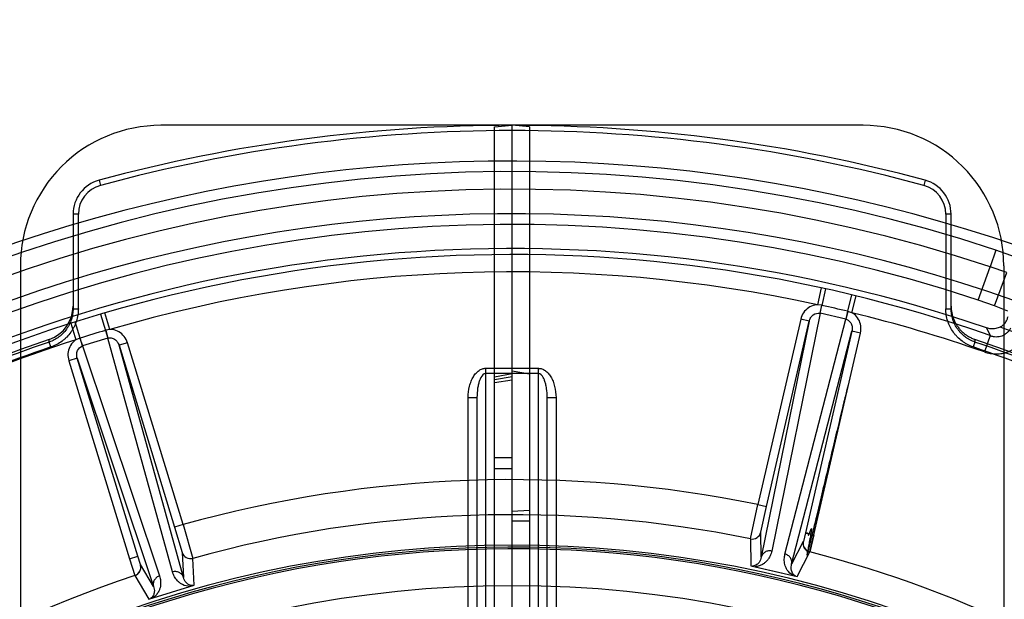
# Model space of a CAD drawing. Header units: millimetres. Extents: x 0 to 297, y 0 to 210.
# Tile 31 of 256: x 142.852 to 143.301, y 91.481 to 91.745. Entities that reach past the tile are written whole.
import ezdxf

# ---------------------------------------------------------------- set-up
doc = ezdxf.new("R2010")
doc.units = ezdxf.units.MM
doc.header["$LTSCALE"] = 16.335
doc.layers.get('0').update_dxf_attribs({"linetype": 'CONTINUOUS'})
for name, color, linetype in [('01_GLOBAL', 7, 'CONTINUOUS'), ('INTFCLR_1', 7, 'CONTINUOUS'), ('INTFCLR_144815', 7, 'CONTINUOUS'), ('INTFCLR_72935', 7, 'CONTINUOUS')]:
    doc.layers.add(name, color=color, linetype=linetype)

msp = doc.modelspace()

# ---------------------------------------------------------------- linework, layer by layer
at = {"color": 7, "linetype": 'Continuous'}
msp.add_circle((144.2368034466, 92.193132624), 3.04, dxfattribs=at)
at = {"color": 9, "linetype": 'Continuous'}
msp.add_arc((144.2368034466, 92.193132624), 3.001038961, 182.9674534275, 267.0325465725, dxfattribs=at)
at = {"layer": '01_GLOBAL', "color": 7, "linetype": 'Continuous'}
msp.add_circle((144.2368034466, 92.193132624), 3.08, dxfattribs=at)
at = {"layer": 'INTFCLR_1', "color": 6, "linetype": 'Continuous'}
for p, q in [((143.068579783, 91.69620905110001), (143.076579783, 91.69690896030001)), ((143.068579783, 90.33760886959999), (143.068579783, 91.69620905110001)), ((143.076579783, 91.12283637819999), (143.076579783, 91.69690896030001)), ((143.236579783, 91.69690896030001), (143.076579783, 91.69690896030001)), ((143.300579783, 91.6329089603), (143.300579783, 91.40436048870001)), ((143.0685708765, 91.58234271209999), (143.0765714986, 91.5838407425)), ((143.068579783, 91.58120449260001), (143.076579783, 91.58254097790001)), ((143.0765880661, 91.5837474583), (143.0685886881, 91.58224242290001)), ((143.076579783, 91.580854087), (143.068579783, 91.57960323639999))]:
    msp.add_line(p, q, dxfattribs=at)
at = {"layer": 'INTFCLR_1', "color": 9, "linetype": 'Continuous'}
for p, q in [((143.076579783, 91.58624229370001), (143.088579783, 91.58624229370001)), ((143.088579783, 91.5838422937), (143.076579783, 91.5838422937)), ((143.088579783, 91.4407329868), (143.088579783, 91.58624229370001)), ((143.0925797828, 91.4465360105), (143.092579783, 91.57290896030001)), ((143.092579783, 91.57290896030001), (143.096579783, 91.57290896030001)), ((143.096579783, 91.57290896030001), (143.096579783, 91.46307446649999)), ((143.076579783, 91.5454771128), (143.068579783, 91.5454771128)), ((143.068579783, 91.54067711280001), (143.076579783, 91.54067711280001))]:
    msp.add_line(p, q, dxfattribs=at)
at = {"layer": 'INTFCLR_1', "color": 6, "linetype": 'Continuous'}
msp.add_arc((143.236579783, 91.6329089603), 0.064, 359.9999999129, 90.00000005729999, dxfattribs=at)
at = {"layer": 'INTFCLR_1', "color": 9, "linetype": 'Continuous'}
for points, knots in [([(143.088579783, 91.58624229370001), (143.0891033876, 91.58624229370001), (143.0901505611, 91.58607039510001), (143.0916609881, 91.5853067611), (143.0930529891, 91.5840666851), (143.0942731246, 91.5823978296), (143.0952743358, 91.5803643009), (143.0962669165, 91.57727102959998), (143.096579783, 91.5746546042), (143.096579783, 91.57290896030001)], [0, 0, 0, 0, 0.1250000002, 0.2500000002, 0.3750000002, 0.5000000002, 0.6250000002, 0.7500000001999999, 1, 1, 1, 1]), ([(143.092579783, 91.57290896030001), (143.092579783, 91.5743073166), (143.0924401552, 91.5763560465), (143.0919522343, 91.57892230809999), (143.0914573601, 91.5805874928), (143.090699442, 91.5823959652), (143.0895420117, 91.58384576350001), (143.088579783, 91.5838422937)], [0, 0, 0, 0, 0.3431162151, 0.5006534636, 0.6421329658, 0.7638953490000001, 1, 1, 1, 1])]:
    msp.add_open_spline(points, degree=3, knots=knots, dxfattribs=at)
at = {"layer": 'INTFCLR_144815', "color": 9, "linetype": 'Continuous'}
for p, q in [((142.8883979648, 91.6718820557), (142.8890252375, 91.66956547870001)), ((143.2647616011, 91.6718820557), (143.2641343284, 91.66956547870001)), ((142.876579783, 91.6564382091), (142.876579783, 91.6134045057)), ((142.878979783, 91.6564382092), (142.876579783, 91.6564382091)), ((142.878979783, 91.6134045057), (142.878979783, 91.6564382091)), ((143.274179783, 91.6564382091), (143.274179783, 91.6134045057)), ((143.276579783, 91.6564382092), (143.274179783, 91.6564382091)), ((143.276579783, 91.61340450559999), (143.276579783, 91.6564382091)), ((143.2969475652, 91.6400489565), (143.2944248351, 91.6324574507)), ((143.3120210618, 91.6347230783), (143.2969475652, 91.6400489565)), ((143.2889264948, 91.617350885), (143.2944248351, 91.6324574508)), ((143.3019003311, 91.62989374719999), (143.294424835, 91.6324574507)), ((143.296393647, 91.614764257), (143.3019003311, 91.62989374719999)), ((143.2173380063, 91.62290039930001), (143.2156557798, 91.6151800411)), ((143.2193954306, 91.622448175), (143.2177289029, 91.614907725)), ((143.2312036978, 91.6197220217), (143.2293960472, 91.6122141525)), ((143.2313787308, 91.61155011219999), (143.2332511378, 91.6192265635)), ((143.217537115, 91.6149495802), (143.215655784, 91.6151800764)), ((143.2175371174, 91.61494960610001), (143.2167983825, 91.6113187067)), ((143.2168954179, 91.6112975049), (143.2177289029, 91.614907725)), ((142.876579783, 91.6134045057), (142.878979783, 91.6134045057)), ((142.8890814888, 91.6109133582), (142.8912699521, 91.6035075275)), ((142.8933190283, 91.6039237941), (142.8911023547, 91.6115079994)), ((143.2168954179, 91.6112975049), (143.1948650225, 91.50301759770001)), ((143.2167983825, 91.6113187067), (143.2168954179, 91.6112975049)), ((143.2285625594, 91.608603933), (143.2168954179, 91.6112975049)), ((143.2293960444, 91.6122141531), (143.2285625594, 91.608603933)), ((143.2295867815, 91.61216772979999), (143.2286590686, 91.6085804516)), ((143.2313787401, 91.611550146), (143.2295867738, 91.6121676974)), ((143.2741797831, 91.6134045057), (143.276579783, 91.6134045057)), ((142.8754842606, 91.6067330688), (142.8778875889, 91.5992059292)), ((142.8798191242, 91.6000066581), (142.8774921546, 91.6073701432)), ((143.2080835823, 91.6085957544), (143.1885970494, 91.52419030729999)), ((143.2119809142, 91.60769598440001), (143.1901140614, 91.5002198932)), ((143.1924943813, 91.5232905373), (143.2119809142, 91.60769598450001)), ((143.2008965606, 91.5016251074), (143.2285625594, 91.608603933)), ((143.2119809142, 91.60769598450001), (143.2080835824, 91.6085957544)), ((143.2285625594, 91.608603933), (143.2286590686, 91.60858045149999)), ((143.2927382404, 91.6046132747), (143.2943558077, 91.60116123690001)), ((142.8912699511, 91.6035075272), (142.892353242, 91.59996424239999)), ((142.8914583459, 91.60356269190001), (142.8924485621, 91.5999921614)), ((142.8933190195, 91.60392382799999), (142.8914583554, 91.6035626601)), ((143.2039402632, 91.49702786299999), (143.2314008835, 91.60321253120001)), ((143.2314008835, 91.60321253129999), (143.210175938, 91.51127719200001)), ((143.2140732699, 91.510377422), (143.2352982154, 91.6023127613)), ((143.2352982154, 91.6023127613), (143.2314008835, 91.60321253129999)), ((143.2943558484, 91.6011616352), (143.2917531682, 91.5937010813)), ((142.8664851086, 91.5959512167), (142.8657148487, 91.59822078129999)), ((142.8796321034, 91.5999470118), (142.8778875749, 91.59920596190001)), ((142.8796320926, 91.5999470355), (142.8808077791, 91.59643321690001)), ((142.8809024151, 91.5964633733), (142.8798191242, 91.6000066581)), ((142.8808077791, 91.59643321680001), (142.8809024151, 91.5964633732)), ((142.892353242, 91.59996424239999), (142.8809024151, 91.5964633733)), ((142.8809024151, 91.5964633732), (142.9159634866, 91.49167502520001)), ((142.892353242, 91.59996424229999), (142.8924485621, 91.5999921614)), ((142.9218831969, 91.4934848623), (142.892353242, 91.59996424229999)), ((142.901332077, 91.5978837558), (142.8975070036, 91.5967143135)), ((142.8975070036, 91.5967143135), (142.9228338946, 91.5138737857)), ((142.9268177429, 91.4910253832), (142.8975070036, 91.5967143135)), ((142.926658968, 91.51504322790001), (142.901332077, 91.5978837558)), ((143.2874447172, 91.59822078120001), (143.2866744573, 91.5959512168)), ((142.8784470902, 91.5908871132), (142.8746220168, 91.5897176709)), ((142.8746220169, 91.5897176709), (142.9022083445, 91.4994868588)), ((142.8784470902, 91.5908871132), (142.9132478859, 91.4868766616)), ((142.9060334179, 91.50065630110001), (142.8784470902, 91.5908871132)), ((143.1851972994, 91.5085643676), (143.1885970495, 91.52419030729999)), ((143.1885970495, 91.52419030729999), (143.1924943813, 91.5232905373)), ((143.1898948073, 91.5115812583), (143.1924943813, 91.5232905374)), ((142.9266589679, 91.51504322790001), (142.9228338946, 91.5138737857)), ((142.9266589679, 91.51504322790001), (142.9311404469, 91.4996925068)), ((142.9228338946, 91.5138737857), (142.9262439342, 91.5023743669)), ((143.1901140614, 91.5002198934), (143.1898948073, 91.5115812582)), ((143.210175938, 91.51127719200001), (143.2092827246, 91.50735746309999)), ((143.1851972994, 91.5085643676), (143.1854134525, 91.4963447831)), ((143.2092437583, 91.50738924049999), (143.2039402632, 91.49702786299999)), ((142.9262439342, 91.5023743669), (142.9268177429, 91.4910253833)), ((143.2064664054, 91.4914843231), (143.212142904, 91.5026185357)), ((142.9022083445, 91.4994868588), (142.9060334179, 91.50065630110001)), ((142.9072345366, 91.49684284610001), (142.9060334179, 91.50065630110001)), ((142.9317772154, 91.4874876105), (142.9311404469, 91.4996925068)), ((142.9132478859, 91.48687666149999), (142.9072345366, 91.49684284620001)), ((142.9046752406, 91.4918815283), (142.911114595, 91.4811704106))]:
    msp.add_line(p, q, dxfattribs=at)
at = {"layer": 'INTFCLR_144815', "color": 6, "linetype": 'Continuous'}
for p, q in [((143.296393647, 91.614764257), (143.2889264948, 91.617350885)), ((142.8657148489, 91.5982207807), (142.8657105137, 91.59902081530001)), ((143.2874534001, 91.59942009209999), (143.2874490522, 91.59862006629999))]:
    msp.add_line(p, q, dxfattribs=at)
at = {"layer": 'INTFCLR_144815', "color": 7, "linetype": 'Continuous'}
for p, q in [((143.2121429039, 91.50261853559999), (143.229991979, 91.5793289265)), ((143.2140732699, 91.510377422), (143.210175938, 91.51127719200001)), ((143.21407327, 91.510377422), (143.212142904, 91.5026185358)), ((142.9022083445, 91.4994868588), (142.9046752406, 91.4918815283)), ((143.1854134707, 91.4963448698), (143.2064664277, 91.4914844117)), ((143.1854134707, 91.4963448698), (143.1959399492, 91.4939146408)), ((143.1959399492, 91.4939146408), (143.2064664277, 91.4914844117)), ((142.9111145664, 91.4811704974), (142.9214458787, 91.48432909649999)), ((142.9111145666, 91.4811704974), (142.9317771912, 91.4874876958)), ((142.9214458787, 91.48432909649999), (142.9317771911, 91.4874876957))]:
    msp.add_line(p, q, dxfattribs=at)
at = {"layer": 'INTFCLR_144815', "color": 6, "linetype": 'Continuous'}
msp.add_circle((143.076579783, 90.97690896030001), 0.5104906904, dxfattribs=at)
at = {"layer": 'INTFCLR_144815', "color": 9, "linetype": 'Continuous'}
for centre, radius, start, end in [((143.076579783, 90.9769089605), 0.7199999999, 74.8490090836, 105.1509908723), ((143.076579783, 90.9769089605), 0.7175999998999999, 74.8490091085, 105.1509908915), ((143.076579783, 90.97690896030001), 0.6987965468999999, 71.617857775, 156.0236179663), ((142.892579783, 91.6564382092), 0.016, 105.1509908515, 180.0000000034), ((143.260579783, 91.6564382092), 0.016, 2.009999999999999e-08, 74.84900910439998), ((143.0765797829, 90.97690896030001), 0.6907968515, 71.6178577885, 156.0236179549), ((142.892579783, 91.6564382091), 0.0136, 105.1509907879, 180.0000005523), ((143.260579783, 91.6564382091), 0.0136, 359.9999994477, 74.849009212), ((143.076579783, 90.97690896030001), 0.6611483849, 70.768222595, 162.2317774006), ((143.076579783, 90.97690896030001), 0.6532473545, 77.7076787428, 106.2923212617), ((143.2153536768, 91.60447543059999), 0.010699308, 77.1735413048, 78.22477168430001), ((142.7842977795, 89.7108965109), 1.9527214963, 76.8243315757, 77.17566833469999), ((143.2269568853, 91.60179308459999), 0.0107027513, 75.77556701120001, 76.8264572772), ((143.0765797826, 90.976908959), 0.6532473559, 70.76822262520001, 76.29232124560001), ((143.0765797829, 90.97690896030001), 0.6663072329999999, 40.8200096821, 70.5083984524), ((143.4564625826, 89.7343683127), 1.9527222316, 106.8243316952, 107.175668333), ((142.8943681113, 91.5932630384), 0.0107027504, 105.7755669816, 106.8264573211), ((143.076579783, 90.97690896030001), 0.6532473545, 107.7076787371, 136.2923212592), ((143.0765797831, 90.9769089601), 0.6561191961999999, 108.7465261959, 119.5770687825), ((143.0765797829, 90.9769089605), 0.6537224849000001, 108.7465261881, 119.5770688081), ((142.8829782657, 91.5897844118), 0.0106993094, 107.1735416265, 108.2247718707), ((143.076579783, 90.9769089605), 0.6537224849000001, 60.42293119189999, 71.2534738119), ((143.0765797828, 90.9769089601), 0.6561191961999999, 60.42293120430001, 71.25347379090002), ((143.076579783, 90.9769089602), 0.5586275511, 78.4324981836, 105.5675018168), ((143.076579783, 90.97690896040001), 0.5426372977, 78.4533358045, 105.5466641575), ((143.1859978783, 91.51248362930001), 0.0040001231, 258.4551397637, 346.9624001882), ((142.9300684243, 91.5035463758), 0.0040001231, 197.0375995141, 285.5448599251), ((143.076579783, 90.97690896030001), 0.5429069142, 52.2436298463, 75.5403197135), ((143.076579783, 90.97690896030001), 0.5429069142, 108.4596803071, 135.5403197)]:
    msp.add_arc(centre, radius, start, end, dxfattribs=at)
at = {"layer": 'INTFCLR_144815', "color": 6, "linetype": 'Continuous'}
for centre, radius, start, end in [((143.076579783, 90.97690896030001), 0.7037433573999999, 313.9937911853, 154.5150993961), ((143.076579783, 90.97690896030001), 0.6797433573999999, 312.9543589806, 154.5144414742), ((143.076579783, 90.97690896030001), 0.6747273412, 71.6563998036, 156.0440844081), ((143.076579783, 90.97690896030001), 0.6638812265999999, 70.9981667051, 162.0018332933), ((142.8605565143, 91.61459166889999), 0.0160225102, 288.7486275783, 0.0290932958), ((143.076579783, 90.97690896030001), 0.6572577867, 108.7136429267, 257.7559644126), ((143.076579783, 90.97690896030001), 0.6572577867, 282.2440355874, 71.2863570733), ((143.076579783, 90.97690896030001), 0.5288304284, 45.0000000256, 314.9999999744), ((143.076579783, 90.97690896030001), 0.5278840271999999, 44.999999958, 315.000000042), ((143.076579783, 90.97690896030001), 0.5271191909, 44.99999997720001, 315.0000000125)]:
    msp.add_arc(centre, radius, start, end, dxfattribs=at)
at = {"layer": 'INTFCLR_144815', "color": 7, "linetype": 'Continuous'}
for centre, start, end in [((143.213141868, 91.5064919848), 167.0375959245, 255.5385230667), ((142.903408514, 91.4956758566), 288.4614529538, 16.9624280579)]:
    msp.add_arc(centre, 0.0040001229, start, end, dxfattribs=at)
at = {"layer": 'INTFCLR_144815', "color": 6, "linetype": 'Continuous'}
msp.add_ellipse((143.0415747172, 90.98964976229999), major_axis=(0.6353090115, -0.2312335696), ratio=0.9984808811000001, start_param=1.5231592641, end_param=1.5328484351, dxfattribs=at)
at = {"layer": 'INTFCLR_144815', "color": 9, "linetype": 'Continuous'}
for points, knots in [([(143.2156557, 91.6151798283), (143.2152620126, 91.61516021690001), (143.2138406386, 91.61497957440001), (143.21150576, 91.613985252), (143.2092065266, 91.6116736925), (143.2083280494, 91.60965248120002), (143.2080835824, 91.6085957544)], [0, 0, 0, 0, 0.1129457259, 0.4086304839, 0.7043152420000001, 1, 1, 1, 1]), ([(142.876579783, 91.61340450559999), (142.8765797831, 91.61257182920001), (142.8764497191, 91.6109032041), (142.8758708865, 91.6084701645), (142.8750814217, 91.60654249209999), (142.8742786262, 91.6050898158), (142.8733652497, 91.6037035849), (142.8722933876, 91.60242873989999), (142.8710856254, 91.6012914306), (142.8697921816, 91.60025067), (142.8680290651, 91.5991431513), (142.8664997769, 91.5984873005), (142.8657148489, 91.59822078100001)], [0, 0, 0, 0, 0.1254438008, 0.2509366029, 0.3753535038, 0.4378954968, 0.5007597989, 0.6252441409, 0.6876274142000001, 0.7504865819, 0.8751188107, 1, 1, 1, 1]), ([(142.8789797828, 91.6134045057), (142.8789797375, 91.6124416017), (142.8788312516, 91.61053493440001), (142.8781593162, 91.60771605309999), (142.8772591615, 91.6055228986), (142.8763360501, 91.6038508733), (142.8752747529, 91.6022418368), (142.8740517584, 91.6007903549), (142.8726667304, 91.5994851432), (142.8711638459, 91.598276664), (142.8691479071, 91.5970138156), (142.8673969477, 91.59626071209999), (142.8664851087, 91.5959512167)], [0, 0, 0, 0, 0.124999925, 0.2499999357, 0.3749999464, 0.4374999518, 0.4999999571, 0.6249999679, 0.6874999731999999, 0.7499999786, 0.8749999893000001, 1, 1, 1, 1]), ([(143.2119809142, 91.60769598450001), (143.2121120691, 91.6082703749), (143.212564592, 91.609364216), (143.2140203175, 91.6110297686), (143.2157913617, 91.6115236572), (143.2167983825, 91.6113187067)], [0, 0, 0, 0, 0.2697144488, 0.5295513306, 1, 1, 1, 1]), ([(143.2352982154, 91.6023127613), (143.2355422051, 91.60336959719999), (143.235638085, 91.6055714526), (143.234585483, 91.60865725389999), (143.2329222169, 91.610574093), (143.2317238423, 91.6113594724), (143.2313786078, 91.6115497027)], [0, 0, 0, 0, 0.2956847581, 0.5913695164, 0.8870542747, 1, 1, 1, 1]), ([(143.2866744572, 91.5959512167), (143.2857625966, 91.5962607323), (143.2844448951, 91.5968264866), (143.2827774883, 91.5977868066), (143.2811964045, 91.5988712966), (143.2797674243, 91.60011842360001), (143.2784824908, 91.6015322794), (143.2773023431, 91.6030559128), (143.2763234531, 91.6046816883), (143.2755347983, 91.606413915), (143.2748755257, 91.6082263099), (143.2743296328, 91.6105413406), (143.2741798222, 91.6124415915), (143.2741797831, 91.6134045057)], [0, 0, 0, 0, 0.1250000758, 0.1875000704, 0.2500000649, 0.3750000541, 0.4375000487, 0.5000000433, 0.6250000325, 0.6875000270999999, 0.7500000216, 0.8750000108, 1, 1, 1, 1]), ([(143.2874447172, 91.59822078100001), (143.2866564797, 91.5984884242), (143.2855019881, 91.5989841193), (143.2840577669, 91.59981674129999), (143.2826882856, 91.60075562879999), (143.2814340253, 91.60185027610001), (143.2803189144, 91.60307919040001), (143.2793022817, 91.6043915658), (143.278442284, 91.60581793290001), (143.2777559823, 91.6073284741), (143.2771883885, 91.60888905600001), (143.2767085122, 91.61091573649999), (143.2765797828, 91.6125752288), (143.276579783, 91.6134045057)], [0, 0, 0, 0, 0.1253957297, 0.1882525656, 0.2509307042, 0.3753031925, 0.4378449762, 0.5006962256, 0.6251650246, 0.6875566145, 0.7504264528, 0.8750802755, 1, 1, 1, 1]), ([(143.2286590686, 91.6085804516), (143.2291571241, 91.60845163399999), (143.2301259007, 91.6079466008), (143.2311403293, 91.6066293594), (143.2316133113, 91.60496594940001), (143.2315347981, 91.6037862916), (143.2314008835, 91.60321253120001)], [0, 0, 0, 0, 0.2329766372, 0.4761332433, 0.7331775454, 1, 1, 1, 1]), ([(143.2943558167, 91.6011615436), (143.294792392, 91.6009979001), (143.2956894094, 91.60074550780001), (143.2970749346, 91.6006062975), (143.2984533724, 91.6007143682), (143.2997857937, 91.601068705), (143.3010281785, 91.60165912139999), (143.3021443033, 91.60246802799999), (143.3030987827, 91.60346849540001), (143.3036086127, 91.6042406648), (143.303828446, 91.60464600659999)], [0, 0, 0, 0, 0.1269311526, 0.2522230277, 0.3772397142, 0.5012935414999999, 0.625502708, 0.7496177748, 0.8744628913, 1, 1, 1, 1]), ([(142.8924485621, 91.5999921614), (142.8929442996, 91.6001296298), (142.8940358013, 91.6001766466), (142.895572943, 91.5995430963), (142.8968142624, 91.59833903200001), (142.8973360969, 91.59727816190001), (142.8975070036, 91.5967143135)], [0, 0, 0, 0, 0.2329766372, 0.4761332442, 0.7331775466, 1, 1, 1, 1]), ([(142.901332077, 91.5978837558), (142.9010149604, 91.5989209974), (142.8999970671, 91.6008758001), (142.8975425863, 91.6030218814), (142.8951437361, 91.6038502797), (142.8937132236, 91.6039312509), (142.8933191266, 91.6039233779)], [0, 0, 0, 0, 0.2956847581, 0.5913695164, 0.8870542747, 1, 1, 1, 1]), ([(143.2917531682, 91.5937010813), (143.2926254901, 91.59339699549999), (143.2944023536, 91.5929445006), (143.2966680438, 91.5927624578), (143.2985115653, 91.59285561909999), (143.3003131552, 91.59310619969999), (143.3020718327, 91.59358754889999), (143.3037704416, 91.59430568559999), (143.3053746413, 91.595157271), (143.3068640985, 91.59621536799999), (143.3082114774, 91.5974706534), (143.3094278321, 91.59881977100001), (143.3102061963, 91.5999443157), (143.3106630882, 91.6007441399)], [0, 0, 0, 0, 0.1249999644, 0.2499999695, 0.312499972, 0.3749999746, 0.4999999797, 0.5624999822, 0.6249999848, 0.7499999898, 0.8124999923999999, 0.8749999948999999, 1, 1, 1, 1]), ([(142.8778876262, 91.599205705), (142.8775564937, 91.59899187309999), (142.8764159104, 91.59812471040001), (142.874890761, 91.5960962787), (142.8740557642, 91.59294470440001), (142.8743052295, 91.5907550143), (142.8746220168, 91.5897176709)], [0, 0, 0, 0, 0.1129457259, 0.4086304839, 0.7043152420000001, 1, 1, 1, 1]), ([(142.8784470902, 91.5908871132), (142.8782734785, 91.5914501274), (142.8781184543, 91.592623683), (142.8785463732, 91.5947939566), (142.8798331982, 91.5961071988), (142.8808077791, 91.59643321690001)], [0, 0, 0, 0, 0.2697144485, 0.5295513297, 1, 1, 1, 1]), ([(143.1948650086, 91.5030176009), (143.1947109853, 91.50226057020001), (143.1943420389, 91.50113437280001), (143.1935821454, 91.49974075), (143.1928421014, 91.4987254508), (143.1918995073, 91.49776067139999), (143.1906685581, 91.4968593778), (143.1891371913, 91.4961584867), (143.1879646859, 91.4959322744), (143.187373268, 91.49589238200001)], [0, 0, 0, 0, 0.2090955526, 0.316870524, 0.4288079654, 0.5480386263, 0.6805599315, 0.8395632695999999, 1, 1, 1, 1]), ([(143.1948650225, 91.50301759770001), (143.1943793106, 91.50312839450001), (143.1933245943, 91.5031787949), (143.1918172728, 91.502666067), (143.1906484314, 91.5016153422), (143.190222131, 91.5006818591), (143.1901140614, 91.5002198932)], [0, 0, 0, 0, 0.2458805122, 0.5085649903, 0.7658415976, 1, 1, 1, 1]), ([(143.204506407, 91.49193696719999), (143.2034925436, 91.4925186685), (143.2022406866, 91.4937296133), (143.2012594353, 91.4955962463), (143.2007074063, 91.4972580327), (143.200483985, 91.4992951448), (143.2007033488, 91.5008779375), (143.200896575, 91.5016251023)], [0, 0, 0, 0, 0.3172302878, 0.4504430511, 0.5708009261, 0.7905517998, 1, 1, 1, 1]), ([(143.2039402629, 91.4970278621), (143.2040456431, 91.4974904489), (143.2040716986, 91.4985163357), (143.2034817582, 91.4999731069), (143.2023517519, 91.5010947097), (143.2013816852, 91.5015117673), (143.2008965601, 91.5016251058)], [0, 0, 0, 0, 0.2341584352, 0.4914350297, 0.7541194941, 1, 1, 1, 1]), ([(143.1901140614, 91.5002198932), (143.1900381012, 91.49980082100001), (143.1897944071, 91.4989618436), (143.1891256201, 91.4977666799), (143.1879829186, 91.49661582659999), (143.1868168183, 91.4961930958), (143.1861473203, 91.4961754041)], [0, 0, 0, 0, 0.2102229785, 0.4274675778, 0.6694230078, 1, 1, 1, 1]), ([(143.2057324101, 91.4916538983), (143.2052628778, 91.49189862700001), (143.2040312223, 91.49300144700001), (143.2035673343, 91.49515658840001), (143.2038249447, 91.4966183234), (143.2039402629, 91.4970278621)], [0, 0, 0, 0, 0.2630281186, 0.7886445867, 1, 1, 1, 1]), ([(142.9268177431, 91.4910253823), (142.9266777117, 91.4914786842), (142.926187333, 91.49238015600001), (142.924948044, 91.4933467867), (142.9234086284, 91.4937531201), (142.9223599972, 91.4936292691), (142.9218831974, 91.49348486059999)], [0, 0, 0, 0, 0.2341584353, 0.4914350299, 0.7541194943, 1, 1, 1, 1]), ([(142.9298534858, 91.4868996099), (142.9286846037, 91.4868964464), (142.9269949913, 91.4873192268), (142.9252118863, 91.48844515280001), (142.9239029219, 91.4896082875), (142.9226908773, 91.4912607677), (142.9220894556, 91.4927411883), (142.921883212, 91.4934848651)], [0, 0, 0, 0, 0.3172302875, 0.4504430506, 0.5708009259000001, 0.7905517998, 1, 1, 1, 1]), ([(142.9159634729, 91.491675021), (142.9162086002, 91.4909424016), (142.916452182, 91.48978261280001), (142.9164909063, 91.4881957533), (142.916357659, 91.4869464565), (142.9160237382, 91.4856396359), (142.9154083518, 91.4842436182), (142.9144325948, 91.4828709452), (142.9135302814, 91.48208878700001), (142.9130380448, 91.48175853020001)], [0, 0, 0, 0, 0.2090955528, 0.3168705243, 0.4288079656, 0.5480386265, 0.6805599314, 0.8395632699, 1, 1, 1, 1]), ([(142.9159634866, 91.49167502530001), (142.9154874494, 91.4915281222), (142.914548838, 91.49104441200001), (142.9134998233, 91.4898467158), (142.9130129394, 91.4883523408), (142.9131104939, 91.4873307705), (142.9132478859, 91.4868766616)], [0, 0, 0, 0, 0.2458805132, 0.5085649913, 0.7658415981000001, 1, 1, 1, 1]), ([(142.9310567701, 91.4872674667), (142.9305277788, 91.4872446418), (142.9289097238, 91.4875838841), (142.9274304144, 91.4892183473), (142.926922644, 91.49061305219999), (142.9268177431, 91.4910253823)], [0, 0, 0, 0, 0.2630281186, 0.7886445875, 1, 1, 1, 1]), ([(142.9132478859, 91.4868766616), (142.9133916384, 91.4864757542), (142.9136000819, 91.4856273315), (142.9136184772, 91.4842578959), (142.9132042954, 91.48268987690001), (142.9124057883, 91.4817407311), (142.9118348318, 91.4813906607)], [0, 0, 0, 0, 0.2102229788, 0.4274675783, 0.6694230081, 1, 1, 1, 1])]:
    msp.add_open_spline(points, degree=3, knots=knots, dxfattribs=at)
at = {"layer": 'INTFCLR_144815', "color": 6, "linetype": 'Continuous'}
for points, knots in [([(143.2765797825, 91.6145998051), (143.2765797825, 91.61432268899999), (143.2765941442, 91.61376835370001), (143.2766587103, 91.61293917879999), (143.2767661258, 91.612114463), (143.2769160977, 91.61129646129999), (143.2771082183, 91.6104873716), (143.2773419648, 91.6096893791), (143.2776167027, 91.6089046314), (143.2779316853, 91.60813524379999), (143.2782860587, 91.6073832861), (143.2786788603, 91.606650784), (143.279109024, 91.6059397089), (143.2795753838, 91.6052519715), (143.2800766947, 91.6045893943), (143.2806115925, 91.60395377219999), (143.2811786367, 91.6033468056), (143.2817763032, 91.6027701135), (143.2824029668, 91.6022252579), (143.2830569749, 91.60171366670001), (143.2837364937, 91.6012367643), (143.2844397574, 91.6007957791), (143.2851647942, 91.60039193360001), (143.285909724, 91.6000262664), (143.2866724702, 91.59969977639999), (143.2871916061, 91.59950877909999), (143.287453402, 91.5994200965)], [0, 0, 0, 0, 0.0417112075, 0.08342178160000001, 0.1251310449, 0.166838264, 0.2085429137, 0.2502445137, 0.2919421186, 0.3336359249, 0.3753249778, 0.4170089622, 0.4586875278, 0.5003599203, 0.5420263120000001, 0.5836910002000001, 0.6253461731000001, 0.6669959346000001, 0.7086453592, 0.7502820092, 0.791920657, 0.8335455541, 0.8751700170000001, 0.9167836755, 0.9583952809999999, 1, 1, 1, 1]), ([(143.2989059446, 91.6050312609), (143.2994201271, 91.60529359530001), (143.3003415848, 91.6059157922), (143.3014096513, 91.60712148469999), (143.3021326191, 91.6084510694), (143.3024123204, 91.60940041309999), (143.3025012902, 91.60987479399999)], [0, 0, 0, 0, 0.2776479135, 0.5278269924, 0.7678471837, 1, 1, 1, 1]), ([(143.2989059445, 91.6050312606), (143.2982829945, 91.60471343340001), (143.2969393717, 91.604242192), (143.2951634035, 91.6041237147), (143.2937596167, 91.6043118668), (143.2930738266, 91.60449857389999), (143.2927384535, 91.6046140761)], [0, 0, 0, 0, 0.3310724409, 0.6647332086, 0.8320807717, 1, 1, 1, 1])]:
    msp.add_open_spline(points, degree=3, knots=knots, dxfattribs=at)
at = {"layer": 'INTFCLR_144815', "color": 7, "linetype": 'Continuous'}
for points, knots in [([(143.210175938, 91.51127719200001), (143.2102703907, 91.5112553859), (143.2104328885, 91.5112506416), (143.2106153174, 91.51110389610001), (143.2108590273, 91.5111024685), (143.2111120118, 91.51134086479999), (143.2113820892, 91.51098879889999), (143.2113935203, 91.51065337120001), (143.2114178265, 91.51038877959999), (143.2115499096, 91.5102183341), (143.2116949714, 91.51032632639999), (143.211801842, 91.510539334), (143.2120828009, 91.51114060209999), (143.2123171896, 91.51187081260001), (143.2126382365, 91.5126644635), (143.2127451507, 91.5130197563), (143.2130069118, 91.51340127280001), (143.2129853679, 91.5127069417), (143.2128705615, 91.5120691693), (143.2126755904, 91.51083986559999), (143.2124472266, 91.5096361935), (143.2121458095, 91.50804617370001), (143.2117538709, 91.506067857), (143.2113190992, 91.50369142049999), (143.211043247, 91.5024380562), (143.2108452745, 91.5007479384), (143.2115783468, 91.50331603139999), (143.2121108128, 91.5054920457), (143.2136550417, 91.5116600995), (143.2155083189, 91.51938182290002), (143.2179275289, 91.5294479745), (143.2205531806, 91.540439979), (143.22280586, 91.5498671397), (143.2245630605, 91.5572093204), (143.2257821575, 91.562291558), (143.2268948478, 91.5669160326), (143.227874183, 91.5709600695), (143.2285937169, 91.5739174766), (143.2290857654, 91.5758956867), (143.2293728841, 91.57707410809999), (143.2296225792, 91.5779769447), (143.2297716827, 91.5787279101), (143.2299407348, 91.57902011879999), (143.2299429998, 91.5793402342), (143.229991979, 91.5793289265)], [0, 0, 0, 0, 0.0029596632, 0.0047283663, 0.0068768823, 0.0099143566, 0.0132374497, 0.0170684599, 0.0205307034, 0.0214817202, 0.0225722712, 0.0249652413, 0.0291845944, 0.0424188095, 0.0490853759, 0.0540325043, 0.0560425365, 0.0588138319, 0.06721369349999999, 0.0826559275, 0.09330748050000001, 0.1054360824, 0.1316435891, 0.1563156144, 0.1744910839, 0.1812389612, 0.1910392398, 0.222210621, 0.2797443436, 0.3661005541, 0.4736958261, 0.5924355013, 0.7122246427, 0.769358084, 0.8229682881, 0.8717934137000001, 0.9145716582, 0.9500413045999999, 0.9646411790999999, 0.9769408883, 0.9867828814, 0.9940098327, 0.9984652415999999, 1, 1, 1, 1]), ([(143.2092437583, 91.50738924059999), (143.2090711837, 91.50664354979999), (143.2091293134, 91.5052568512), (143.2102174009, 91.5034563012), (143.211420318, 91.50280474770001), (143.2121429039, 91.50261853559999)], [0, 0, 0, 0, 0.3738602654, 0.6355208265, 1, 1, 1, 1]), ([(142.9046752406, 91.4918815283), (142.9050202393, 91.4919966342), (142.9057556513, 91.49223813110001), (142.9066882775, 91.4931879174), (142.9075013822, 91.494713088), (142.9074585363, 91.4961115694), (142.9072345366, 91.49684284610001)], [0, 0, 0, 0, 0.1764555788, 0.367503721, 0.628930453, 1, 1, 1, 1])]:
    msp.add_open_spline(points, degree=3, knots=knots, dxfattribs=at)
at = {"layer": 'INTFCLR_72935', "color": 6, "linetype": 'Continuous'}
for p, q in [((143.076579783, 91.69690896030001), (142.916579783, 91.69690896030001)), ((143.076579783, 90.32890896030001), (143.076579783, 91.69690896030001)), ((143.084579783, 91.696209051), (143.076579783, 91.69690896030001)), ((143.084579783, 91.696209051), (143.084579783, 90.33760886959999)), ((142.852579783, 91.6329089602), (142.852579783, 91.4043604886)), ((143.084579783, 91.58353693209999), (143.076579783, 91.58494754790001))]:
    msp.add_line(p, q, dxfattribs=at)
at = {"layer": 'INTFCLR_72935', "color": 9, "linetype": 'Continuous'}
for p, q in [((143.064579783, 91.44072638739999), (143.064579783, 91.5862807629)), ((143.064579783, 91.5862807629), (143.076579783, 91.5862807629)), ((143.076579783, 91.5838809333), (143.064579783, 91.5838809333)), ((143.056579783, 91.46307446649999), (143.056579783, 91.5729464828)), ((143.056579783, 91.5729464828), (143.060579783, 91.5729464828)), ((143.060579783, 91.5729464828), (143.060579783, 91.44652980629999)), ((143.084579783, 91.5215100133), (143.076579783, 91.5210900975)), ((143.076579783, 91.5167103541), (143.084579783, 91.5167103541))]:
    msp.add_line(p, q, dxfattribs=at)
at = {"layer": 'INTFCLR_72935', "color": 6, "linetype": 'Continuous'}
msp.add_arc((142.916579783, 91.6329089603), 0.064, 89.9999999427, 180.0000000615, dxfattribs=at)
at = {"layer": 'INTFCLR_72935', "color": 9, "linetype": 'Continuous'}
for points, knots in [([(143.056579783, 91.5729464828), (143.056579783, 91.5746922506), (143.0568926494, 91.5773088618), (143.0578852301, 91.58040235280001), (143.0588864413, 91.5824360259), (143.0601065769, 91.58410499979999), (143.0614985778, 91.58534516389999), (143.0630090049, 91.5861088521), (143.0640561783, 91.5862807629), (143.064579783, 91.5862807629)], [0, 0, 0, 0, 0.2500000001, 0.3750000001, 0.5000000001, 0.625, 0.75, 0.875, 1, 1, 1, 1]), ([(143.064579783, 91.5838809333), (143.0636175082, 91.58388050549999), (143.0624601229, 91.58243528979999), (143.0617021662, 91.58062560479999), (143.0612073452, 91.57896049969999), (143.0607194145, 91.5763938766), (143.060579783, 91.57434498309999), (143.060579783, 91.5729464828)], [0, 0, 0, 0, 0.2360946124, 0.3578579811, 0.499338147, 0.6568772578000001, 1, 1, 1, 1])]:
    msp.add_open_spline(points, degree=3, knots=knots, dxfattribs=at)

doc.saveas('drawing.dxf')
